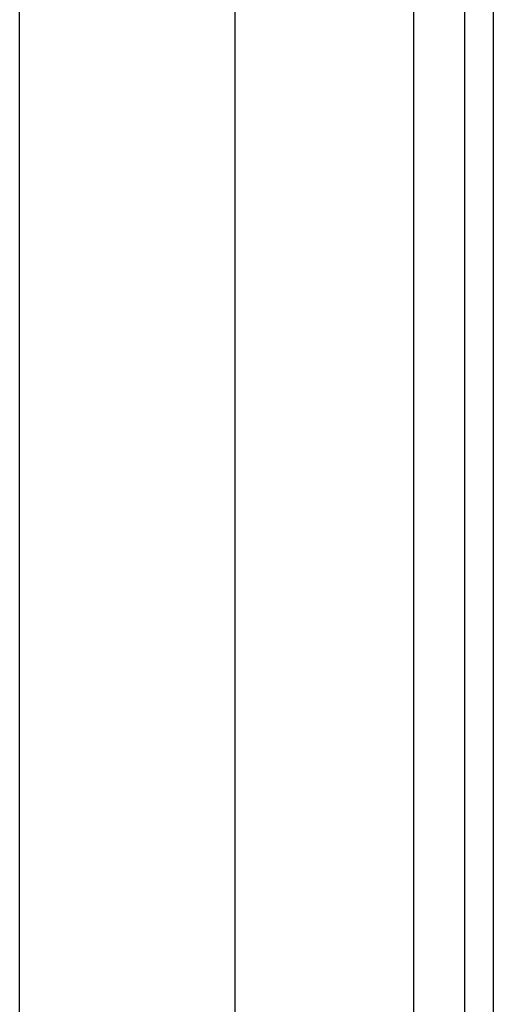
# Model space of a CAD drawing. Header units: inches. Extents: x 3.4 to 82.4, y 3.9 to 45.4.
# Tile 52 of 114: x 14.4 to 15.3, y 16.1 to 17.9. Entities that reach past the tile are written whole.
import ezdxf

# ---------------------------------------------------------------- set-up
doc = ezdxf.new("R2010")
doc.units = ezdxf.units.IN
doc.header["$MEASUREMENT"] = 0
doc.layers.add('Visible Edges(ANSI)', color=7, linetype='Continuous', lineweight=25)
doc.layers.add('Visible Tangent Edges(ANSI)', color=7, linetype='Continuous', lineweight=25)

msp = doc.modelspace()

# ---------------------------------------------------------------- linework, layer by layer
at = {"layer": 'Visible Edges(ANSI)'}
for p, q in [((14.4056, 12.5789), (14.4056, 27.0121)), ((14.7993, 26.197), (14.7993, 13.394)), ((15.2188, 25.854), (15.2188, 13.737)), ((15.2718, 13.737), (15.2718, 25.854))]:
    msp.add_line(p, q, dxfattribs=at)
at = {"layer": 'Visible Tangent Edges(ANSI)'}
msp.add_line((15.1258, 25.9253), (15.1258, 13.6657), dxfattribs=at)

doc.saveas('drawing.dxf')
